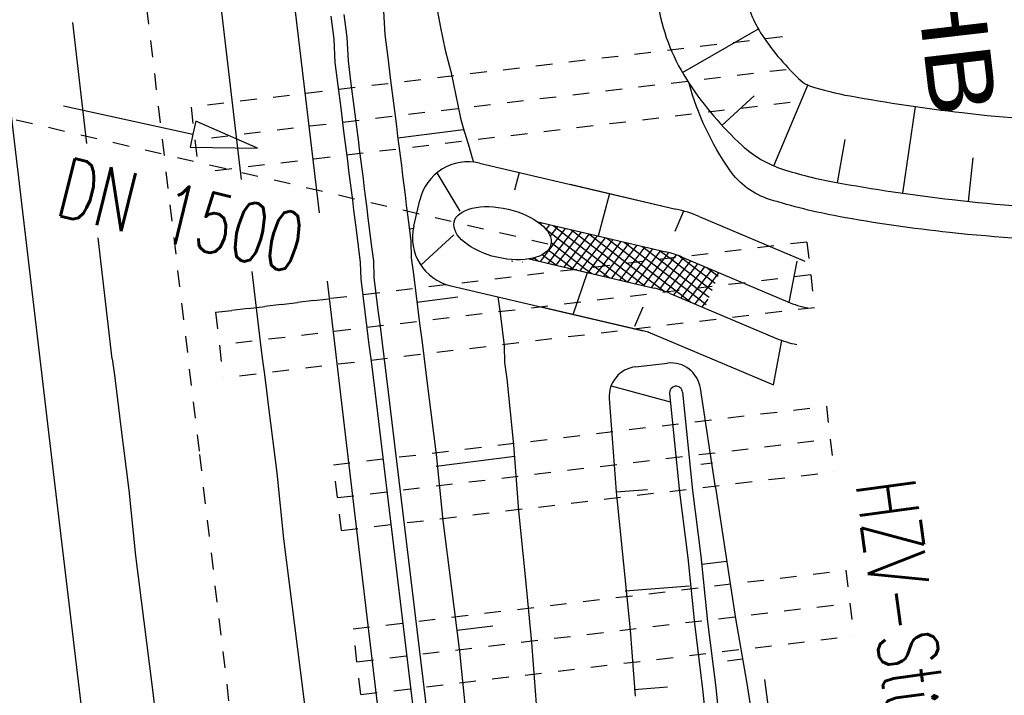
# Model space of a CAD drawing. Extents: x 447827 to 448299, y 438389 to 439851.
# Tile 99 of 116: x 447932 to 447961, y 439641 to 439661. Entities that reach past the tile are written whole.
import ezdxf

# ---------------------------------------------------------------- set-up
doc = ezdxf.new("R2010")
doc.units = 0
doc.header["$LTSCALE"] = 2
doc.header["$MEASUREMENT"] = 0
for name, pattern in [('ACAD_ISO03W100', [0.5, 0.25, -0.25]), ('ACAD_ISO05W100', [0.5, 0.25, -0.25]), ('ACAD_ISO10W100W', [0.5, 0.25, -0.25]), ('AUSGEZOGEN', [0]), ('PUNKTX2', [0.5, 0.25, -0.25]), ('STRICHLINIEX2', [0.5, 0.25, -0.25])]:
    doc.linetypes.add(name, pattern=pattern)
doc.layers.get('0').update_dxf_attribs({"linetype": 'AUSGEZOGEN'})
for name, color, linetype in [('BOESCHG', 250, 'AUSGEZOGEN'), ('BW-SCHRIFT', 250, 'AUSGEZOGEN'), ('DB-Bahnachse', 7, 'CONTINUOUS'), ('DB-Durchlässe', 15, 'CONTINUOUS'), ('DB-Gleisachse', 7, 'CONTINUOUS'), ('DB-GRABEN', 15, 'AUSGEZOGEN'), ('DB-HZV-Stützscheiben', 15, 'CONTINUOUS'), ('DB-Ingenieurbauwerke', 15, 'CONTINUOUS'), ('DB-Kabelanlagen', 15, 'CONTINUOUS'), ('FBRTOP', 250, 'AUSGEZOGEN')]:
    doc.layers.add(name, color=color, linetype=linetype)
doc.styles.add('ROMANS', font='romans.shx', dxfattribs={"width": 0.8})
doc.styles.add('UNIR-H', font='unir_h.shx', dxfattribs={"width": 0.8})

# ---------------------------------------------------------------- blocks, each defined once
blk = doc.blocks.new('*X395')
at = {"color": 0, "linetype": 'ByBlock'}
for p, q in [((70899, -109201), (71822, -108279)), ((71322, -108460), (71622, -108160)), ((71906, -108817), (71407, -108317)), ((71911, -108504), (71525, -108118)), ((70894, -109524), (71911, -108507)), ((71901, -109130), (71288, -108517)), ((71906, -108831), (72221, -108516)), ((71911, -108507), (72021, -108397)), ((72364, -108957), (71911, -108504)), ((72483, -108757), (72270, -108545)), ((70889, -109848), (71906, -108831)), ((71890, -109756), (71051, -108917)), ((71895, -109443), (71169, -108717)), ((71900, -109154), (72421, -108634)), ((72246, -109157), (71906, -108817)), ((70861, -109239), (70899, -109201)), ((70883, -110171), (71900, -109154)), ((71786, -109970), (70932, -109116)), ((71895, -109478), (72289, -109084)), ((72127, -109356), (71901, -109130)), ((70896, -109398), (70818, -109320)), ((70878, -110495), (71895, -109478)), ((71695, -110197), (70896, -109398)), ((72009, -109556), (71895, -109443)), ((70614, -109804), (70894, -109524)), ((70886, -110024), (70628, -109767)), ((70891, -109711), (70717, -109537)), ((71607, -110427), (70891, -109711)), ((71892, -109757), (71890, -109756)), ((70418, -110319), (70889, -109848)), ((70881, -110337), (70540, -109997)), ((70873, -110818), (71845, -109846)), ((71519, -110658), (70886, -110024)), ((70222, -110833), (70883, -110171)), ((70875, -110650), (70453, -110227)), ((70867, -111142), (71623, -110387)), ((71431, -110888), (70881, -110337)), ((70026, -111347), (70878, -110495)), ((70865, -111276), (70277, -110688)), ((70870, -110963), (70365, -110458)), ((71344, -111118), (70875, -110650)), ((69829, -111862), (70873, -110818)), ((70860, -111589), (70189, -110918)), ((70862, -111465), (71427, -110901)), ((71256, -111349), (70870, -110963)), ((69633, -112376), (70867, -111142)), ((70855, -111902), (70101, -111149)), ((71168, -111579), (70865, -111276)), ((69437, -112890), (70862, -111465)), ((70850, -112215), (70013, -111379)), ((70857, -111789), (71230, -111415)), ((71080, -111809), (70860, -111589)), ((69515, -113130), (70857, -111789)), ((70729, -112731), (69838, -111840)), ((70817, -112501), (69926, -111610)), ((70641, -112961), (69750, -112070)), ((69940, -113024), (70851, -112113)), ((70851, -112113), (71034, -111930)), ((70992, -112040), (70855, -111902)), ((70553, -113192), (69662, -112301)), ((70143, -113139), (70838, -112444)), ((70904, -112270), (70850, -112215)), ((69750, -113025), (69486, -112761)), ((70465, -113422), (69574, -112531)), ((69529, -113122), (69399, -112992)), ((70263, -113337), (70642, -112958)), ((69347, -113258), (69311, -113222)), ((70329, -113590), (70446, -113473)), ((70377, -113652), (70331, -113606))]:
    blk.add_line(p, q, dxfattribs=at)

msp = doc.modelspace()

# ---------------------------------------------------------------- linework, layer by layer
at = {"layer": 'BOESCHG'}
for p, q in [((447951.686, 439659.549), (447953.982, 439660.871)), ((447954.447, 439656.731), (447955.478, 439659.171)), ((447952.883, 439657.951), (447953.858, 439658.848)), ((447958.351, 439655.9), (447958.728, 439658.523)), ((447956.377, 439656.219), (447956.61, 439657.522)), ((447960.336, 439655.651), (447960.477, 439656.968))]:
    msp.add_line(p, q, dxfattribs=at)
for points in [[(447962.655, 439669.634, 0.071176), (447960.728, 439670.358, 0.052378), (447957.955, 439670.671, 0.105606), (447955.743, 439670.217, 0.081016), (447953.284, 439668.624, 0.083448), (447951.748, 439666.677, 0.083698), (447950.937, 439664.342, 0.088137), (447950.961, 439661.519, 0.100472), (447951.892, 439659.218, 0.06102), (447953.49, 439657.346, 0.107062), (447954.71, 439656.633, 0.034261), (447956.285, 439656.236, 0.015478), (447959.839, 439655.708, 0.021021), (447964.059, 439655.392, 0.053248), (447965.729, 439655.515, 0.121406)], [(447965.905, 439654.531, -0.045912), (447964.1, 439654.418, -0.019071), (447959.764, 439654.712, -0.019118), (447956.403, 439655.199, -0.030342), (447954.324, 439655.714, -0.166617), (447953.118, 439656.601, -0.084616), (447951.892, 439659.218)]]:
    msp.add_lwpolyline(points, format="xyb", dxfattribs=at)
msp.add_lwpolyline([(447961.382, 439667.312, 0.071176), (447960.157, 439667.772, 0.052378), (447957.934, 439668.023, 0.105606), (447956.806, 439667.791, 0.081016), (447955.063, 439666.662, 0.083448), (447954.071, 439665.404, 0.083698), (447953.548, 439663.901, 0.088137), (447953.564, 439662.004, 0.100472), (447954.1, 439660.68, 0.06102), (447955.28, 439659.298, 0.107062), (447955.532, 439659.151, 0.034261), (447956.756, 439658.842, 0.015478), (447960.147, 439658.338, 0.021021), (447964.145, 439658.039, 0.053248), (447965.254, 439658.121, 0.121406), (447965.257, 439658.122, 0.09284), (447965.703, 439658.629, 0.088022), (447965.973, 439659.343, 0.079344), (447966.002, 439660.377, 0.050615), (447965.626, 439661.965, 0.049189), (447964.912, 439663.518, 0.03808), (447963.299, 439665.846, 0.065272), (447962.425, 439666.674, 0.018961), (447962.072, 439666.91, 0.012724)], format="xyb", close=True, dxfattribs=at)
at = {"layer": 'DB-Bahnachse', "linetype": 'ACAD_ISO10W100W'}
for p, q in [((447935.492, 439661.509), (447937.089, 439648.001)), ((447937.089, 439648.001), (447940.193, 439621.834))]:
    msp.add_line(p, q, dxfattribs=at)
at = {"layer": 'DB-Durchlässe', "linetype": 'STRICHLINIEX2'}
msp.add_line((447924.739, 439659.715), (447947.71, 439654.351), dxfattribs=at)
at = {"layer": 'DB-Durchlässe', "linetype": 'Continuous'}
for p, q in [((447932.984, 439658.54), (447936.893, 439657.689)), ((447936.978, 439658.08), (447936.893, 439657.689)), ((447938.847, 439657.264), (447936.978, 439658.08)), ((447936.893, 439657.689), (447936.808, 439657.299)), ((447936.808, 439657.299), (447938.847, 439657.264))]:
    msp.add_line(p, q, dxfattribs=at)
at = {"layer": 'DB-Durchlässe', "linetype": 'ACAD_ISO03W100'}
msp.add_line((447946.526, 439653.857), (447946.565, 439653.848), dxfattribs=at)
at = {"layer": 'DB-Durchlässe', "linetype": 'Continuous'}
msp.add_ellipse((447946.25, 439654.692), major_axis=(-1.461, 0.341), ratio=0.498312, start_param=3.141593, end_param=9.424778, dxfattribs=at)
at = {"layer": 'DB-Gleisachse', "linetype": 'Continuous'}
for p, q in [((447937.736, 439661.544), (447938.35, 439656.316)), ((447933.691, 439657.404), (447933.261, 439661.065)), ((447934.456, 439650.894), (447934.027, 439654.547)), ((447938.677, 439653.533), (447938.927, 439651.408)), ((447938.927, 439651.408), (447938.99, 439650.912)), ((447934.456, 439650.894), (447934.519, 439650.398)), ((447938.99, 439650.912), (447939.052, 439650.416)), ((447934.519, 439650.398), (447934.581, 439649.902)), ((447939.052, 439650.416), (447939.115, 439649.92)), ((447934.581, 439649.902), (447934.644, 439649.406)), ((447939.115, 439649.92), (447939.178, 439649.424)), ((447934.644, 439649.406), (447934.707, 439648.91)), ((447939.178, 439649.424), (447939.428, 439647.44)), ((447934.707, 439648.91), (447934.957, 439646.925)), ((447939.428, 439647.44), (447939.629, 439645.449)), ((447934.957, 439646.925), (447935.158, 439644.935)), ((447939.629, 439645.449), (447939.88, 439643.465)), ((447935.158, 439644.935), (447935.409, 439642.951)), ((447939.88, 439643.465), (447940.13, 439641.481)), ((447935.409, 439642.951), (447935.66, 439640.967)), ((447940.13, 439641.481), (447940.381, 439639.497)), ((447935.66, 439640.967), (447935.91, 439638.982))]:
    msp.add_line(p, q, dxfattribs=at)
at = {"layer": 'DB-GRABEN', "linetype": 'Continuous'}
for p, q in [((447944.241, 439661.605), (447944.378, 439660.916)), ((447942.654, 439661.404), (447942.692, 439660.703)), ((447942.692, 439660.703), (447942.78, 439660.009)), ((447944.378, 439660.916), (447944.516, 439660.228)), ((447944.516, 439660.228), (447944.703, 439659.546)), ((447942.78, 439660.009), (447942.867, 439659.314)), ((447944.703, 439659.546), (447944.84, 439658.858)), ((447942.867, 439659.314), (447942.955, 439658.62)), ((447942.955, 439658.62), (447943.043, 439657.925)), ((447944.84, 439658.858), (447944.977, 439658.17)), ((447944.977, 439658.17), (447945.064, 439657.878)), ((447943.043, 439657.925), (447943.08, 439657.628)), ((447943.087, 439657.578), (447945.071, 439657.829)), ((447945.064, 439657.878), (447945.152, 439657.587)), ((447943.08, 439657.628), (447943.118, 439657.33)), ((447945.152, 439657.587), (447945.239, 439657.296)), ((447943.118, 439657.33), (447943.155, 439657.032)), ((447945.239, 439657.296), (447945.326, 439657.004)), ((447943.155, 439657.032), (447943.193, 439656.735)), ((447945.326, 439657.004), (447945.375, 439656.841)), ((447945.551, 439656.811), (447951.492, 439655.424)), ((447943.193, 439656.735), (447943.231, 439656.437)), ((447944.261, 439656.513), (447944.964, 439655.358)), ((447946.754, 439656.53), (447946.61, 439655.99)), ((447943.231, 439656.437), (447943.268, 439656.14)), ((447943.268, 439656.14), (447943.306, 439655.842)), ((447948.29, 439656.172), (447951.492, 439655.424)), ((447943.306, 439655.842), (447943.343, 439655.544)), ((447943.565, 439654.903), (447943.749, 439655.692)), ((447949.483, 439655.893), (447949.141, 439654.607)), ((447949.483, 439655.893), (447949.141, 439654.607)), ((447943.343, 439655.544), (447943.381, 439655.247)), ((447951.471, 439654.754), (447951.731, 439655.368)), ((447951.471, 439654.754), (447951.731, 439655.368)), ((447943.381, 439655.247), (447943.419, 439654.949)), ((447947.314, 439655.034), (447951.19, 439654.129)), ((447952.197, 439655.194), (447955.388, 439653.842)), ((447952.197, 439655.194), (447955.388, 439653.842)), ((447943.419, 439654.949), (447943.481, 439654.453)), ((447943.438, 439654.828), (447943.552, 439654.842)), ((447947.829, 439654.913), (447951.19, 439654.129)), ((447943.481, 439654.453), (447943.494, 439653.951)), ((447944.776, 439654.638), (447943.785, 439653.722)), ((447943.494, 439653.951), (447943.557, 439653.455)), ((447947.052, 439653.914), (447950.832, 439653.031)), ((447951.678, 439653.97), (447954.869, 439652.618)), ((447951.678, 439653.97), (447954.869, 439652.618)), ((447954.915, 439652.599), (447955.153, 439653.849)), ((447954.915, 439652.599), (447955.153, 439653.849)), ((447946.861, 439653.812), (447946.851, 439653.818)), ((447947.561, 439653.795), (447950.832, 439653.031)), ((447943.557, 439653.455), (447943.62, 439652.959)), ((447948.381, 439652.238), (447948.815, 439653.502)), ((447948.381, 439652.238), (447948.815, 439653.502)), ((447943.62, 439652.959), (447943.682, 439652.462)), ((447944.643, 439653.111), (447950.502, 439651.743)), ((447943.663, 439652.611), (447944.904, 439652.768)), ((447946.113, 439652.77), (447946.176, 439652.273)), ((447951.32, 439652.872), (447954.533, 439651.511)), ((447951.32, 439652.872), (447954.533, 439651.511)), ((447943.682, 439652.462), (447943.745, 439651.966)), ((447947.424, 439652.461), (447950.665, 439651.705)), ((447950.253, 439651.88), (447950.501, 439652.465)), ((447950.253, 439651.88), (447950.501, 439652.465)), ((447946.176, 439652.273), (447946.238, 439651.777)), ((447943.745, 439651.966), (447943.808, 439651.47)), ((447946.238, 439651.777), (447946.301, 439651.281)), ((447943.808, 439651.47), (447943.87, 439650.974)), ((447950.647, 439651.713), (447954.44, 439650.106)), ((447954.44, 439650.106), (447954.695, 439651.448)), ((447954.44, 439650.106), (447954.695, 439651.448)), ((447946.301, 439651.281), (447946.314, 439650.779)), ((447943.87, 439650.974), (447943.933, 439650.478)), ((447946.314, 439650.779), (447946.377, 439650.283)), ((447950.272, 439650.652), (447951.241, 439650.762)), ((447943.933, 439650.478), (447943.996, 439649.982)), ((447946.377, 439650.283), (447946.578, 439648.292)), ((447943.996, 439649.982), (447944.246, 439647.998)), ((447949.532, 439650.077), (447951.32, 439649.597)), ((447952.688, 439646.998), (447952.232, 439650.003)), ((447949.477, 439649.69), (447949.69, 439646.871)), ((447951.295, 439649.845), (447951.597, 439646.86)), ((447951.693, 439649.885), (447951.994, 439646.91)), ((447946.578, 439648.292), (447946.729, 439646.296)), ((447944.24, 439647.644), (447946.622, 439647.945)), ((447944.246, 439647.998), (447944.447, 439646.007)), ((447952.594, 439647.742), (447952.247, 439647.698)), ((447952.688, 439646.998), (447952.988, 439645.02)), ((447949.68, 439646.87), (447950.629, 439646.939)), ((447949.69, 439646.871), (447949.705, 439646.672)), ((447951.597, 439646.86), (447951.847, 439644.876)), ((447951.994, 439646.91), (447952.244, 439644.926)), ((447949.705, 439646.672), (447949.906, 439644.681)), ((447946.729, 439646.296), (447946.93, 439644.305)), ((447944.447, 439646.007), (447944.698, 439644.023)), ((447952.244, 439644.926), (447952.445, 439642.935)), ((447952.988, 439645.02), (447953.288, 439643.042)), ((447949.906, 439644.681), (447950.107, 439642.691)), ((447951.847, 439644.876), (447952.048, 439642.885)), ((447952.276, 439644.678), (447953.02, 439644.772)), ((447946.93, 439644.305), (447947.131, 439642.315)), ((447944.698, 439644.023), (447944.948, 439642.039)), ((447949.957, 439643.881), (447951.904, 439644.026)), ((447944.867, 439642.684), (447945.958, 439642.822)), ((447952.048, 439642.885), (447952.299, 439640.901)), ((447952.445, 439642.935), (447952.696, 439640.951)), ((447953.288, 439643.042), (447953.638, 439641.07)), ((447950.107, 439642.691), (447950.259, 439640.694)), ((447947.131, 439642.315), (447947.282, 439640.318)), ((447944.948, 439642.039), (447945.149, 439640.048)), ((447953.495, 439641.808), (447953.048, 439641.752)), ((447953.638, 439641.07), (447953.939, 439639.092)), ((447954.17, 439641.196), (447954.682, 439637.228)), ((447950.234, 439640.892), (447951.232, 439640.968)), ((447952.299, 439640.901), (447952.5, 439638.911)), ((447952.696, 439640.951), (447952.897, 439638.961))]:
    msp.add_line(p, q, dxfattribs=at)
for centre, major_axis, start_param, end_param in [((447945.21, 439655.351), (1.486, 0.202), 1.206124, 2.776921), ((447950.508, 439651.207), (3.062, 3.062), 0.38467, 0.556004), ((447950.508, 439651.207), (3.062, 3.062), 0.38467, 0.556004), ((447945.025, 439654.562), (1.486, 0.201), 2.777553, 4.348349), ((447950.508, 439651.207), (2.121, 2.121), 0.38467, 0.556004), ((447950.508, 439651.207), (2.121, 2.121), 0.38467, 0.556004), ((447950.15, 439650.11), (2.121, 2.121), 0.38467, 0.556004), ((447950.15, 439650.11), (2.121, 2.121), 0.38467, 0.556004), ((447956.039, 439655.38), (2.121, 2.121), 3.526263, 3.738756), ((447955.704, 439654.273), (2.121, 2.121), 3.526263, 3.738756), ((447955.704, 439654.273), (2.121, 2.121), 3.526263, 3.738756), ((447950.374, 439649.758), (0.636, 0.636), 0.898579, 2.431885), ((447951.342, 439649.868), (0.636, 0.636), 5.648419, 7.181764), ((447951.494, 439649.865), (0.141, 0.141), 0.898579, 2.456835), ((447951.494, 439649.865), (0.141, 0.141), 5.598437, 7.181764)]:
    msp.add_ellipse(centre, major_axis=major_axis, ratio=1, start_param=start_param, end_param=end_param, dxfattribs=at)
at = {"layer": 'DB-HZV-Stützscheiben', "linetype": 'PUNKTX2'}
for p, q in [((447954.709, 439660.631), (447936.835, 439658.505)), ((447954.945, 439658.645), (447937.071, 439656.519)), ((447936.835, 439658.505), (447937.071, 439656.519)), ((447955.447, 439654.425), (447937.573, 439652.299)), ((447955.447, 439654.425), (447955.683, 439652.439)), ((447937.573, 439652.299), (447940.999, 439652.706)), ((447955.683, 439652.439), (447937.809, 439650.313)), ((447937.573, 439652.299), (447937.81, 439650.313)), ((447941.143, 439647.688), (447956.038, 439649.461)), ((447956.038, 439649.461), (447956.274, 439647.475)), ((447941.379, 439645.702), (447941.143, 439647.688)), ((447941.379, 439645.702), (447956.274, 439647.475)), ((447941.734, 439642.724), (447956.628, 439644.498)), ((447956.628, 439644.498), (447956.865, 439642.512)), ((447941.97, 439640.738), (447941.734, 439642.724)), ((447941.97, 439640.738), (447956.865, 439642.512))]:
    msp.add_line(p, q, dxfattribs=at)
at = {"layer": 'DB-HZV-Stützscheiben', "linetype": 'ACAD_ISO05W100'}
for p, q in [((447954.827, 439659.638), (447936.953, 439657.512)), ((447955.565, 439653.432), (447937.691, 439651.306)), ((447941.261, 439646.695), (447956.156, 439648.468)), ((447941.852, 439641.731), (447956.747, 439643.505))]:
    msp.add_line(p, q, dxfattribs=at)
at = {"layer": 'DB-Ingenieurbauwerke', "linetype": 'Continuous'}
for p, q in [((447939.295, 439667.244), (447940.706, 439655.309)), ((447930.798, 439663.316), (447932.67, 439647.479)), ((447940.951, 439653.244), (447941.509, 439648.524)), ((447941.508, 439648.525), (447944.612, 439622.358)), ((447932.67, 439647.477), (447935.774, 439621.31))]:
    msp.add_line(p, q, dxfattribs=at)
at = {"layer": 'DB-Kabelanlagen', "linetype": 'Continuous'}
for p, q in [((447941.457, 439661.303), (447941.545, 439660.609)), ((447941.06, 439661.253), (447941.148, 439660.559)), ((447941.148, 439660.559), (447941.186, 439659.858)), ((447941.545, 439660.609), (447941.583, 439659.908)), ((447941.186, 439659.858), (447941.274, 439659.163)), ((447941.583, 439659.908), (447941.67, 439659.214)), ((447941.67, 439659.214), (447941.758, 439658.519)), ((447941.274, 439659.163), (447941.361, 439658.469)), ((447941.361, 439658.469), (447941.449, 439657.775)), ((447941.758, 439658.519), (447941.846, 439657.825)), ((447941.449, 439657.775), (447941.487, 439657.477)), ((447941.846, 439657.825), (447941.883, 439657.527)), ((447941.487, 439657.477), (447941.524, 439657.179)), ((447941.883, 439657.527), (447941.921, 439657.229)), ((447941.524, 439657.179), (447941.562, 439656.882)), ((447941.921, 439657.229), (447941.959, 439656.932)), ((447941.562, 439656.882), (447941.599, 439656.584)), ((447941.959, 439656.932), (447941.996, 439656.634)), ((447941.599, 439656.584), (447941.637, 439656.286)), ((447941.996, 439656.634), (447942.034, 439656.336)), ((447941.637, 439656.286), (447941.675, 439655.989)), ((447942.034, 439656.336), (447942.071, 439656.039)), ((447941.675, 439655.989), (447941.712, 439655.691)), ((447942.071, 439656.039), (447942.109, 439655.741)), ((447941.712, 439655.691), (447941.75, 439655.393)), ((447942.109, 439655.741), (447942.147, 439655.444)), ((447941.75, 439655.393), (447941.787, 439655.096)), ((447942.147, 439655.444), (447942.184, 439655.146)), ((447941.787, 439655.096), (447941.825, 439654.798)), ((447942.184, 439655.146), (447942.222, 439654.848)), ((447941.825, 439654.798), (447941.888, 439654.302)), ((447942.222, 439654.848), (447942.284, 439654.352)), ((447941.888, 439654.302), (447941.95, 439653.806)), ((447942.284, 439654.352), (447942.347, 439653.856)), ((447942.347, 439653.856), (447942.36, 439653.354)), ((447941.95, 439653.806), (447941.963, 439653.304)), ((447941.963, 439653.304), (447942.026, 439652.808)), ((447942.36, 439653.354), (447942.423, 439652.858)), ((447942.026, 439652.808), (447942.089, 439652.312)), ((447942.423, 439652.858), (447942.485, 439652.362)), ((447942.485, 439652.362), (447942.548, 439651.866)), ((447942.089, 439652.312), (447942.151, 439651.815)), ((447942.151, 439651.815), (447942.214, 439651.319)), ((447942.548, 439651.866), (447942.611, 439651.37)), ((447942.214, 439651.319), (447942.277, 439650.823)), ((447942.611, 439651.37), (447942.673, 439650.874)), ((447942.673, 439650.874), (447942.736, 439650.377)), ((447942.277, 439650.823), (447942.339, 439650.327)), ((447942.339, 439650.327), (447942.402, 439649.831)), ((447942.736, 439650.377), (447942.799, 439649.881)), ((447942.402, 439649.831), (447943.788, 439638.289)), ((447942.799, 439649.881), (447944.172, 439638.443))]:
    msp.add_line(p, q, dxfattribs=at)
at = {"layer": 'FBRTOP'}
for points in [[(448034.372, 439384.926, -0.000001), (448050.087, 439286.169, -0.000002), (448057.944, 439236.79), (448081.515, 439088.654, 0.000001), (448091.337, 439026.931, -0.000001), (448101.158, 438965.207, -0.000001), (448105.087, 438940.518, 0.000002), (448109.015, 438915.828, 0.000007), (448110.98, 438903.483, -0.000017)], [(448068.197, 439390.308, -0.000001), (448083.912, 439291.551, -0.000002), (448091.769, 439242.172), (448115.34, 439094.036, 0.000001), (448125.161, 439032.313, -0.000001), (448134.983, 438970.589, -0.000001), (448138.911, 438945.9, 0.000002), (448142.84, 438921.21, 0.000007), (448144.804, 438908.866, -0.000017)]]:
    msp.add_lwpolyline(points, format="xyb", dxfattribs=at)

# ---------------------------------------------------------------- block references
at = {"layer": 'DB-GRABEN', "linetype": 'Continuous', "xscale": 0.0009999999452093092, "yscale": 0.000999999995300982, "zscale": 0.001, "rotation": 277.7296829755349}
msp.add_blockref('*X395', (448050.308, 439738.914), dxfattribs=at)

# ---------------------------------------------------------------- texts
at = {"layer": 'BW-SCHRIFT', "style": 'UNIR-H', "width": 1.2}
msp.add_text('RRHB', height=2, rotation=276.6042, dxfattribs=at).set_placement((447958.172, 439667.184))
at = {"layer": 'DB-Durchlässe', "linetype": 'Continuous', "style": 'ROMANS', "oblique": 0, "width": 0.7}
msp.add_text('DN 1500', height=1.8, rotation=346.1879, dxfattribs=at).set_placement((447932.682, 439655.259))
at = {"layer": 'DB-HZV-Stützscheiben', "linetype": 'Continuous', "style": 'ROMANS', "oblique": 0, "width": 0.7}
msp.add_text('HZV-Stützscheiben', height=1.8, rotation=277.7297, dxfattribs=at).set_placement((447956.918, 439647.121))

doc.saveas('drawing.dxf')
